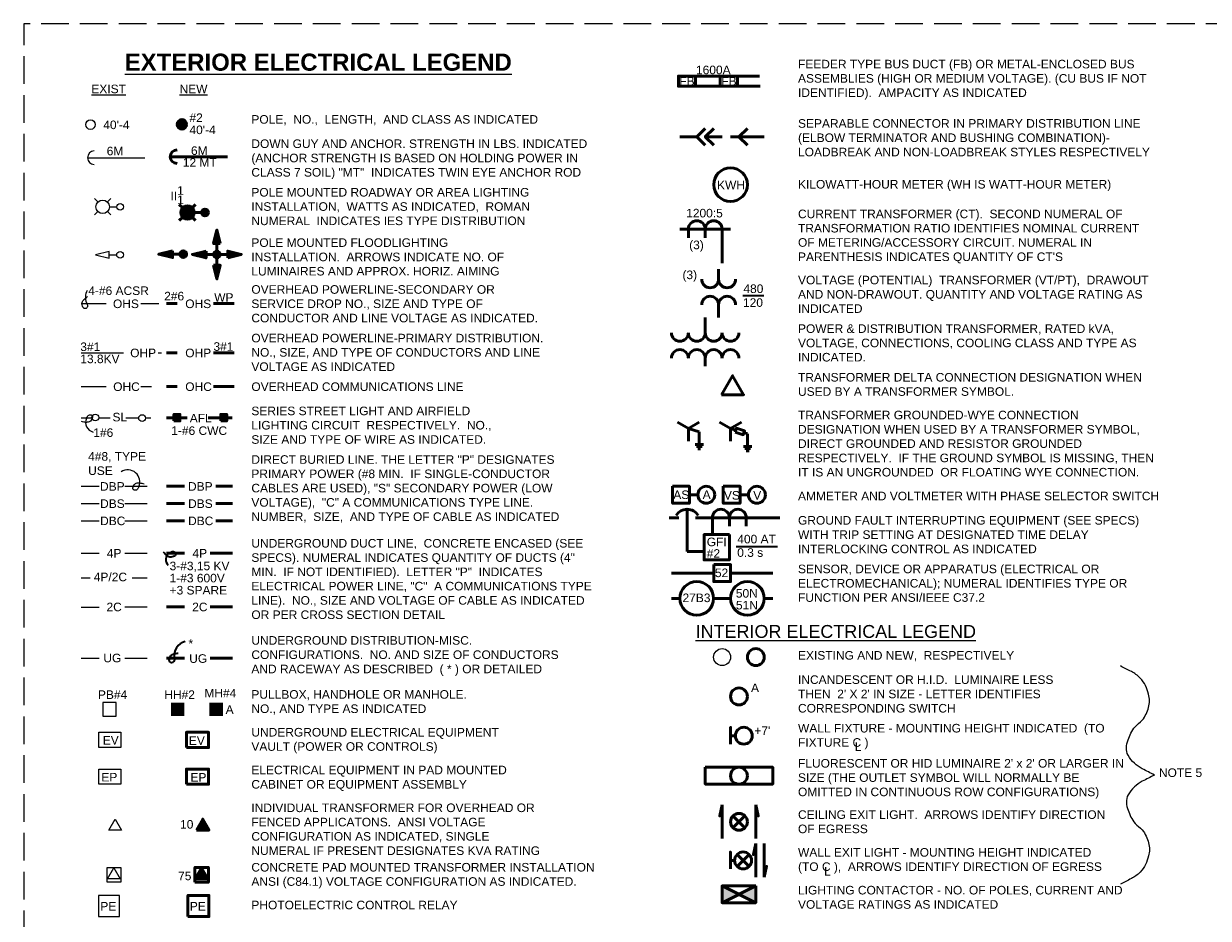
# Paper-space layout 'Layout1' of a CAD drawing. Header units: inches. Extents: x 1.3 to 32.4, y 0.7 to 21.2.
# Tile 2 of 4: x 1.3 to 16.8, y 9.5 to 21.2. Entities that reach past the tile are written whole.
import ezdxf
from ezdxf.enums import TextEntityAlignment as Align

# ---------------------------------------------------------------- set-up
doc = ezdxf.new("R2010")
doc.units = ezdxf.units.IN
doc.header["$MEASUREMENT"] = 0
doc.linetypes.add('DGN Style 3', pattern=[0.509674, 0.364053, -0.145621])
for name, color, linetype, lineweight in [('cenwoG403 - G-ANNO-TEXT', 53, 'Continuous', 25), ('E-DIAG-GRPH', 6, 'Continuous', 50), ('E-DIAG-IDEN', 2, 'Continuous', 35), ('E-DUCT-MULT', 73, 'Continuous', 50), ('E-DUCT-MULT-IDEN', 2, 'Continuous', 35), ('E-ELEC-JBOX', 13, 'Continuous', 50), ('E-LITE-CLNG', 193, 'Continuous', 50), ('E-LITE-EXIT', 193, 'Continuous', 50), ('E-LITE-EXTR', 193, 'Continuous', 50), ('E-LITE-EXTR-IDEN', 2, 'Continuous', 35), ('E-LITE-IDEN', 2, 'Continuous', 35), ('E-LITE-PANL', 4, 'Continuous', 50), ('E-LITE-WALL', 193, 'Continuous', 50), ('E-POLE-GUYS', 193, 'Continuous', 50), ('E-POLE-GUYS-IDEN', 2, 'Continuous', 35), ('E-POLE-IDEN', 2, 'Continuous', 35), ('E-POLE-UTIL', 193, 'Continuous', 50), ('E-PRIM-OVHD', 4, 'Continuous', 50), ('E-PRIM-OVHD-IDEN', 2, 'Continuous', 35), ('E-PRIM-UNDR', 4, 'Continuous', 50), ('E-PRIM-UNDR-IDEN', 2, 'Continuous', 35), ('E-SECD-OVHD', 153, 'Continuous', 50), ('E-SECD-OVHD-IDEN', 2, 'Continuous', 35), ('E-SECD-UNDR', 153, 'Continuous', 50), ('E-SPCL-SYST', 193, 'Continuous', 50), ('E-TRAN-PADM', 13, 'Continuous', 50), ('E-TRAN-PADM-IDEN', 2, 'Continuous', 35), ('E-TRAN-POLE', 13, 'Continuous', 50), ('E-TRAN-POLE-IDEN', 2, 'Continuous', 35), ('G-Anno-Text', 53, 'Continuous', 25)]:
    doc.layers.add(name, color=color, linetype=linetype, lineweight=lineweight)
doc.layers.add('G-Anno-Nplt', color=5, linetype='Continuous', lineweight=25, plot=False)
doc.styles.add('Style-Arial', font='ARIAL.TTF')
doc.styles.add('Style-WORKING', font='WORKING.shx')
doc.styles.add('Text', font='ARIAL.TTF', dxfattribs={"height": 0.125})
doc.styles.add('Title', font='ARIALBD.TTF', dxfattribs={"height": 0.25})

# ---------------------------------------------------------------- blocks, each defined once
blk = doc.blocks.new('coeSheet')
at = {"layer": 'G-Anno-Nplt', "color": 7, "linetype": 'DGN Style 3', "lineweight": 18, "flags": 128}
blk.add_lwpolyline([(-0.2, 0), (30.875, 0), (30.875, 20.5), (-0.2, 20.5)], close=True, dxfattribs=at)
at = {"layer": 'G-Anno-Text', "color": 1, "linetype": 'Continuous', "lineweight": 25, "style": 'Style-WORKING'}
for tag in ['submitted_by_name', 'designed_by_name', 'checked_by', 'issue_date', 'sheet_size', 'drawn_by', 'file_num']:
    blk.add_attdef(tag, text='', height=0.075, rotation=90, dxfattribs=at).set_placement((0, 0), align=Align.TOP_LEFT)
at = {"layer": 'G-Anno-Text', "color": 1, "linetype": 'Continuous', "lineweight": 25, "style": 'Style-WORKING', "flags": 2}
for tag in ['plot_short_design', 'plot_username', 'plot_sytime', 'plot_design', 'plot_scale']:
    blk.add_attdef(tag, text='', height=0.075, rotation=90, dxfattribs=at).set_placement((0, 0), align=Align.TOP_LEFT)
at = {"layer": 'G-Anno-Text', "color": 6, "linetype": 'Continuous', "lineweight": 35, "style": 'Style-Arial'}
for tag in ['sheet_title_2', 'sheet_title_3', 'sheet_title_1']:
    blk.add_attdef(tag, text='', height=0.12, rotation=90, dxfattribs=at).set_placement((0, 0), align=Align.TOP_CENTER)
at = {"layer": 'G-Anno-Text', "color": 1, "linetype": 'Continuous', "lineweight": 25, "style": 'Style-WORKING'}
for tag in ['01_desc', '02_desc', '03_desc', '04_desc', '05_desc', '06_desc', '07_desc', '08_desc', '09_desc', '10_desc', '11_desc', '12_desc', '13_desc', '14_desc']:
    blk.add_attdef(tag, text='', height=0.075, rotation=90, dxfattribs=at).set_placement((0, 0), align=Align.MIDDLE_LEFT)
for tag in ['01_mark', '02_mark', '03_mark', '04_mark', '05_mark', '06_mark', '07_mark', '08_mark', '09_mark', '10_mark', '11_mark', '12_mark', '13_mark', '14_mark', '01_date', '02_date', '03_date', '04_date', '05_date', '06_date', '07_date', '08_date', '09_date', '10_date', '11_date', '12_date', '13_date', '14_date', '01_appr', '02_appr', '03_appr', '04_appr', '05_appr', '06_appr', '07_appr', '08_appr', '09_appr', '10_appr', '12_appr', '13_appr', '11_appr', '14_appr']:
    blk.add_attdef(tag, text='', height=0.075, rotation=90, dxfattribs=at).set_placement((0, 0), align=Align.MIDDLE_CENTER)
at = {"layer": 'G-Anno-Text', "linetype": 'Continuous', "lineweight": 50, "style": 'Style-Arial'}
blk.add_attdef('sheet_id', text='', height=0.25, rotation=0, dxfattribs=at).set_placement((0, 0), align=Align.MIDDLE_CENTER)

psp = doc.layouts.get("Layout1")

# ---------------------------------------------------------------- linework, layer by layer
at = {"layer": 'cenwoG403 - G-ANNO-TEXT', "ltscale": 0.9}
for p, q in [((2.113, 19.491), (2.865, 19.491)), ((2.249, 18.91), (2.205, 18.954)), ((2.375, 18.91), (2.419, 18.954)), ((2.401, 18.847), (2.498, 18.847)), ((2.249, 18.785), (2.205, 18.741)), ((2.375, 18.785), (2.419, 18.741)), ((2.398, 18.217), (2.398, 18.261)), ((2.398, 18.217), (2.496, 18.217)), ((2.03, 17.577), (2.358, 17.577)), ((2.814, 17.577), (3.049, 17.577)), ((2.03, 16.932), (2.584, 16.932)), ((3.04, 16.932), (3.086, 16.932)), ((2.03, 16.489), (2.356, 16.489)), ((2.814, 16.489), (2.951, 16.489)), ((2.03, 16.076), (2.166, 16.076)), ((2.259, 16.076), (2.409, 16.076)), ((2.615, 16.076), (2.793, 16.076)), ((2.882, 16.076), (2.942, 16.076)), ((2.03, 15.179), (2.267, 15.179)), ((2.604, 15.179), (2.895, 15.179)), ((2.03, 14.953), (2.267, 14.953)), ((2.604, 14.953), (2.895, 14.953)), ((2.03, 14.727), (2.267, 14.727)), ((2.604, 14.727), (2.895, 14.727)), ((2.03, 14.303), (2.267, 14.303)), ((2.604, 14.303), (2.895, 14.303)), ((2.03, 13.979), (2.147, 13.979)), ((2.699, 13.979), (2.895, 13.979)), ((2.03, 13.59), (2.267, 13.59)), ((2.604, 13.598), (2.895, 13.598)), ((2.03, 12.923), (2.267, 12.923)), ((2.604, 12.923), (2.895, 12.923))]:
    psp.add_line(p, q, dxfattribs=at)
for centre, radius in [((2.152, 19.925), 0.062), ((2.312, 18.847), 0.0886), ((2.542, 18.847), 0.0443), ((2.54, 18.217), 0.0443), ((2.215, 16.082), 0.0443), ((2.829, 16.074), 0.0443), ((10.443, 12.937), 0.111)]:
    psp.add_circle(centre, radius, dxfattribs=at)
for centre, radius, start, end in [((2.201, 19.491), 0.0886, 90, 270), ((2.254, 17.658), 0.17, 148.3844, 204.2407), ((2.217, 16.016), 0.129, 155.1119, 256.2462), ((2.641, 15.237), 0.158, 335.4396, 122.7709)]:
    psp.add_arc(centre, radius, start, end, dxfattribs=at)
for points, knots in [([(2.098, 17.588), (2.102, 17.583), (2.104, 17.578), (2.106, 17.573), (2.109, 17.567), (2.111, 17.561), (2.112, 17.555), (2.114, 17.549), (2.114, 17.543), (2.112, 17.536), (2.111, 17.53), (2.107, 17.526), (2.103, 17.521), (2.098, 17.514), (2.089, 17.509), (2.081, 17.51), (2.073, 17.51), (2.065, 17.513), (2.059, 17.519), (2.053, 17.526), (2.05, 17.535), (2.047, 17.543), (2.043, 17.553), (2.04, 17.563), (2.039, 17.574), (2.039, 17.579), (2.039, 17.585), (2.041, 17.591), (2.044, 17.6), (2.047, 17.607), (2.052, 17.614), (2.057, 17.62), (2.061, 17.626), (2.066, 17.631), (2.072, 17.637), (2.079, 17.642), (2.085, 17.647), (2.093, 17.654), (2.102, 17.661), (2.111, 17.668)], [0, 0, 0, 0, 0.055273, 0.055273, 0.055273, 0.116882, 0.116882, 0.116882, 0.17979, 0.17979, 0.17979, 0.238607, 0.238607, 0.238607, 0.322737, 0.322737, 0.322737, 0.401027, 0.401027, 0.401027, 0.489067, 0.489067, 0.489067, 0.59348, 0.59348, 0.59348, 0.650871, 0.650871, 0.650871, 0.737481, 0.737481, 0.737481, 0.810291, 0.810291, 0.810291, 0.891948, 0.891948, 0.891948, 1, 1, 1, 1]), ([(2.101, 16.07), (2.102, 16.075), (2.104, 16.08), (2.106, 16.086), (2.109, 16.091), (2.112, 16.097), (2.116, 16.102), (2.119, 16.107), (2.124, 16.111), (2.13, 16.114), (2.136, 16.117), (2.142, 16.118), (2.148, 16.117), (2.156, 16.117), (2.164, 16.116), (2.171, 16.108), (2.178, 16.1), (2.179, 16.092), (2.178, 16.085), (2.176, 16.077), (2.173, 16.068), (2.168, 16.06), (2.163, 16.05), (2.157, 16.042), (2.15, 16.034), (2.146, 16.03), (2.141, 16.027), (2.136, 16.024), (2.127, 16.021), (2.119, 16.019), (2.11, 16.018), (2.103, 16.017), (2.096, 16.016), (2.088, 16.017), (2.08, 16.018), (2.072, 16.019), (2.064, 16.021), (2.053, 16.022), (2.043, 16.024), (2.032, 16.027)], [0, 0, 0, 0, 0.055417, 0.055417, 0.055417, 0.116827, 0.116827, 0.116827, 0.179795, 0.179795, 0.179795, 0.238801, 0.238801, 0.238801, 0.322779, 0.322779, 0.322779, 0.400953, 0.400953, 0.400953, 0.489357, 0.489357, 0.489357, 0.593985, 0.593985, 0.593985, 0.651327, 0.651327, 0.651327, 0.737726, 0.737726, 0.737726, 0.810319, 0.810319, 0.810319, 0.891899, 0.891899, 0.891899, 1, 1, 1, 1]), ([(2.785, 15.171), (2.784, 15.166), (2.781, 15.161), (2.779, 15.156), (2.776, 15.15), (2.773, 15.145), (2.769, 15.14), (2.765, 15.135), (2.76, 15.132), (2.754, 15.129), (2.748, 15.126), (2.742, 15.125), (2.736, 15.126), (2.728, 15.127), (2.72, 15.129), (2.713, 15.137), (2.707, 15.144), (2.706, 15.152), (2.708, 15.16), (2.71, 15.168), (2.713, 15.176), (2.718, 15.184), (2.724, 15.193), (2.73, 15.201), (2.737, 15.209), (2.742, 15.213), (2.746, 15.216), (2.752, 15.218), (2.76, 15.222), (2.769, 15.223), (2.778, 15.224), (2.785, 15.225), (2.792, 15.225), (2.8, 15.224), (2.808, 15.222), (2.816, 15.221), (2.824, 15.219), (2.834, 15.217), (2.845, 15.215), (2.856, 15.212)], [0, 0, 0, 0, 0.055531, 0.055531, 0.055531, 0.116829, 0.116829, 0.116829, 0.17979, 0.17979, 0.17979, 0.238715, 0.238715, 0.238715, 0.322663, 0.322663, 0.322663, 0.400786, 0.400786, 0.400786, 0.489082, 0.489082, 0.489082, 0.593601, 0.593601, 0.593601, 0.651133, 0.651133, 0.651133, 0.737742, 0.737742, 0.737742, 0.810303, 0.810303, 0.810303, 0.891727, 0.891727, 0.891727, 1, 1, 1, 1])]:
    psp.add_open_spline(points, degree=3, knots=knots, dxfattribs=at)
for points in [[(2.398, 18.261), (2.219, 18.217), (2.398, 18.172)], [(2.313, 12.34), (2.313, 12.163), (2.49, 12.163), (2.49, 12.34)], [(2.26, 11.749), (2.26, 11.951), (2.552, 11.951), (2.552, 11.749)], [(2.26, 11.267), (2.26, 11.468), (2.552, 11.468), (2.552, 11.267)], [(2.391, 10.667), (2.474, 10.811), (2.558, 10.667)], [(2.372, 9.981), (2.372, 10.176), (2.551, 10.176), (2.551, 9.981)], [(2.376, 10.025), (2.459, 10.169), (2.542, 10.025)], [(2.255, 9.531), (2.531, 9.531), (2.531, 9.808), (2.255, 9.808)]]:
    psp.add_3dface(points, dxfattribs=at)
at = {"layer": 'E-DIAG-GRPH', "ltscale": 0.9}
for p, q in [((9.871, 20.562), (10.934, 20.562)), ((9.871, 20.429), (10.945, 20.429)), ((9.89, 19.766), (10.111, 19.766)), ((10.222, 19.766), (10.443, 19.766)), ((10.554, 19.766), (10.997, 19.766)), ((9.89, 18.552), (10.554, 18.552)), ((10.001, 18.552), (10.001, 18.441)), ((10.222, 18.552), (10.222, 18.441)), ((10.443, 18.552), (10.443, 18.441)), ((10.443, 18.441), (10.443, 18.109)), ((10.398, 17.895), (10.398, 18.03)), ((10.398, 17.562), (10.398, 17.396)), ((10.222, 17.193), (10.222, 17.392)), ((10.222, 16.861), (10.222, 16.755)), ((9.857, 16.018), (10.001, 15.935)), ((10.001, 15.935), (10.144, 16.018)), ((10.001, 15.935), (10.001, 15.769)), ((10.001, 15.935), (10.143, 15.893)), ((10.143, 15.893), (10.143, 15.782)), ((10.411, 16.018), (10.554, 15.935)), ((10.554, 15.935), (10.698, 16.018)), ((10.554, 15.935), (10.554, 15.769)), ((10.554, 15.935), (10.623, 15.914)), ((10.731, 15.883), (10.779, 15.869)), ((10.199, 15.727), (10.088, 15.727)), ((10.143, 15.782), (10.143, 15.727)), ((10.18, 15.7), (10.107, 15.7)), ((10.162, 15.672), (10.125, 15.672)), ((10.834, 15.7), (10.724, 15.7)), ((10.816, 15.673), (10.742, 15.673)), ((10.797, 15.645), (10.761, 15.645)), ((10.015, 15.067), (10.126, 15.067)), ((10.679, 15.067), (10.79, 15.067)), ((9.985, 14.877), (9.985, 14.323)), ((9.875, 14.766), (9.75, 14.766)), ((10.428, 14.766), (10.096, 14.766)), ((10.318, 14.766), (10.318, 14.655)), ((10.318, 14.655), (10.318, 14.544)), ((10.428, 14.766), (11.203, 14.766)), ((10.539, 14.766), (10.539, 14.655)), ((10.761, 14.766), (10.761, 14.655)), ((9.985, 14.323), (10.207, 14.323)), ((9.779, 14.039), (10.333, 14.039)), ((10.554, 14.039), (11.108, 14.039)), ((9.779, 13.707), (9.89, 13.707)), ((10.333, 13.707), (10.554, 13.707)), ((10.997, 13.707), (11.108, 13.707))]:
    psp.add_line(p, q, dxfattribs=at)
at = {"layer": 'E-DIAG-GRPH', "ltscale": 0.9, "flags": 128}
for points in [[(10.222, 19.876), (10.111, 19.766), (10.222, 19.655)], [(10.333, 19.876), (10.222, 19.766), (10.333, 19.655)], [(10.776, 19.876), (10.665, 19.766), (10.776, 19.655)], [(10.437, 16.38), (10.725, 16.38), (10.581, 16.629), (10.437, 16.38)], [(10.779, 15.869), (10.779, 15.755), (10.779, 15.7)]]:
    psp.add_lwpolyline(points, dxfattribs=at)
at = {"layer": 'E-DIAG-GRPH', "ltscale": 0.9}
for centre, radius in [((10.554, 19.137), 0.221), ((10.236, 15.067), 0.111), ((10.901, 15.067), 0.111), ((10.111, 13.707), 0.221), ((10.776, 13.707), 0.221)]:
    psp.add_circle(centre, radius, dxfattribs=at)
for centre, radius, start, end in [((10.111, 18.552), 0.111, 360, 180), ((10.333, 18.552), 0.111, 360, 180), ((10.287, 17.895), 0.111, 180, 360), ((10.509, 17.895), 0.111, 180, 360), ((10.287, 17.562), 0.111, 360, 180), ((10.509, 17.562), 0.111, 360, 180), ((9.89, 17.193), 0.111, 180, 360), ((10.111, 17.193), 0.111, 180, 360), ((10.333, 17.193), 0.111, 180, 360), ((10.554, 17.193), 0.111, 180, 360), ((9.89, 16.861), 0.111, 360, 180), ((10.111, 16.861), 0.111, 360, 180), ((10.333, 16.861), 0.111, 360, 180), ((10.554, 16.861), 0.111, 360, 180), ((9.985, 14.714), 0.163, 29.049, 150.951), ((10.428, 14.766), 0.111, 360, 180), ((10.65, 14.766), 0.111, 360, 180)]:
    psp.add_arc(centre, radius, start, end, dxfattribs=at)
for points in [[(10.096, 20.562), (9.871, 20.562), (9.871, 20.429), (10.096, 20.429)], [(10.645, 20.562), (10.42, 20.562), (10.42, 20.429), (10.645, 20.429)], [(10.616, 15.89), (10.722, 15.856), (10.739, 15.906), (10.632, 15.941)], [(9.793, 15.178), (10.015, 15.178), (10.015, 14.956), (9.793, 14.956)], [(10.458, 15.178), (10.679, 15.178), (10.679, 14.956), (10.458, 14.956)], [(10.539, 14.544), (10.207, 14.544), (10.207, 14.212), (10.539, 14.212)], [(10.333, 14.15), (10.555, 14.15), (10.555, 13.928), (10.333, 13.928)]]:
    psp.add_3dface(points, dxfattribs=at)
at = {"layer": 'E-DIAG-IDEN', "ltscale": 0.9}
for p, q in [((10.716, 17.684), (10.993, 17.684)), ((10.63, 14.389), (11.17, 14.389))]:
    psp.add_line(p, q, dxfattribs=at)
at = {"layer": 'E-DUCT-MULT', "ltscale": 0.9}
for p, q in [((3.151, 14.303), (3.388, 14.303)), ((3.725, 14.303), (4.016, 14.303)), ((3.151, 13.598), (3.388, 13.598)), ((3.725, 13.598), (4.016, 13.598))]:
    psp.add_line(p, q, dxfattribs=at)
at = {"layer": 'E-DUCT-MULT-IDEN', "ltscale": 0.9}
psp.add_arc((3.238, 14.217), 0.0989, 117.3093, 229.4812, dxfattribs=at)
psp.add_open_spline([(3.192, 14.305), (3.197, 14.309), (3.201, 14.311), (3.206, 14.314), (3.212, 14.317), (3.218, 14.319), (3.224, 14.321), (3.23, 14.323), (3.236, 14.323), (3.243, 14.322), (3.249, 14.321), (3.253, 14.319), (3.259, 14.314), (3.266, 14.307), (3.27, 14.299), (3.271, 14.292), (3.272, 14.285), (3.269, 14.276), (3.263, 14.27), (3.255, 14.262), (3.248, 14.26), (3.24, 14.256), (3.23, 14.252), (3.22, 14.249), (3.209, 14.247), (3.204, 14.246), (3.198, 14.246), (3.192, 14.248), (3.184, 14.25), (3.176, 14.253), (3.168, 14.258), (3.162, 14.262), (3.156, 14.266), (3.15, 14.271), (3.144, 14.277), (3.139, 14.283), (3.133, 14.289), (3.126, 14.297), (3.118, 14.304), (3.112, 14.313)], degree=3, knots=[0, 0, 0, 0, 0.055314, 0.055314, 0.055314, 0.116626, 0.116626, 0.116626, 0.179708, 0.179708, 0.179708, 0.238544, 0.238544, 0.238544, 0.322769, 0.322769, 0.322769, 0.400889, 0.400889, 0.400889, 0.488999, 0.488999, 0.488999, 0.593562, 0.593562, 0.593562, 0.651152, 0.651152, 0.651152, 0.737667, 0.737667, 0.737667, 0.810088, 0.810088, 0.810088, 0.891478, 0.891478, 0.891478, 1, 1, 1, 1], dxfattribs=at)
at = {"layer": 'E-ELEC-JBOX', "ltscale": 0.9}
psp.add_solid([(3.207, 12.163), (3.384, 12.163), (3.207, 12.34), (3.384, 12.34)], dxfattribs=at)
at = {"layer": 'E-ELEC-JBOX', "ltscale": 0.9, "extrusion": (0, 0, -1)}
psp.add_solid([(-3.713, 12.163), (-3.89, 12.163), (-3.713, 12.34), (-3.89, 12.34)], dxfattribs=at)
at = {"layer": 'E-LITE-CLNG', "ltscale": 0.9}
for centre in [(10.886, 12.937), (10.665, 12.421), (10.665, 11.379)]:
    psp.add_circle(centre, 0.111, dxfattribs=at)
psp.add_3dface([(10.222, 11.49), (10.222, 11.269), (11.108, 11.269), (11.108, 11.49)], dxfattribs=at)
psp.add_3dface([(10.222, 11.49), (10.222, 11.269), (11.108, 11.269), (11.108, 11.49)], dxfattribs=at)
at = {"layer": 'E-LITE-EXIT', "ltscale": 0.9}
for p, q in [((10.444, 10.996), (10.443, 10.555)), ((10.886, 10.996), (10.886, 10.555)), ((10.444, 10.834), (10.444, 10.844)), ((10.586, 10.854), (10.743, 10.697)), ((10.743, 10.854), (10.586, 10.697)), ((10.586, 10.854), (10.743, 10.697)), ((10.743, 10.854), (10.586, 10.697)), ((10.886, 10.834), (10.886, 10.844)), ((10.886, 10.489), (10.886, 10.047)), ((10.996, 10.047), (10.997, 10.489)), ((10.641, 10.346), (10.798, 10.19)), ((10.798, 10.346), (10.641, 10.19)), ((10.886, 10.326), (10.886, 10.336)), ((10.996, 10.21), (10.996, 10.2))]:
    psp.add_line(p, q, dxfattribs=at)
at = {"layer": 'E-LITE-EXIT', "ltscale": 0.9, "flags": 128}
for points in [[(10.444, 10.996), (10.443, 10.869), (10.436, 10.868), (10.428, 10.865), (10.42, 10.861), (10.412, 10.853)], [(10.886, 10.996), (10.886, 10.869), (10.893, 10.868), (10.902, 10.865), (10.91, 10.861), (10.918, 10.853)], [(10.886, 10.489), (10.886, 10.361), (10.879, 10.361), (10.87, 10.358), (10.862, 10.354), (10.854, 10.345)], [(10.996, 10.047), (10.996, 10.175), (11.003, 10.175), (11.012, 10.178), (11.02, 10.182), (11.028, 10.191)]]:
    psp.add_lwpolyline(points, close=True, dxfattribs=at)
psp.add_lwpolyline([(10.609, 10.268), (10.553, 10.268), (10.553, 10.379), (10.553, 10.157)], dxfattribs=at)
at = {"layer": 'E-LITE-EXIT', "ltscale": 0.9}
for centre in [(10.665, 10.775), (10.665, 10.775), (10.719, 10.268)]:
    psp.add_circle(centre, 0.111, dxfattribs=at)
at = {"layer": 'E-LITE-EXTR', "ltscale": 0.9}
for p, q in [((3.362, 18.835), (3.318, 18.879)), ((3.487, 18.835), (3.531, 18.879)), ((3.362, 18.709), (3.318, 18.665)), ((3.487, 18.709), (3.531, 18.665)), ((3.513, 18.772), (3.611, 18.772)), ((3.811, 18.363), (3.856, 18.363)), ((3.811, 18.363), (3.811, 18.266)), ((3.229, 18.225), (3.229, 18.269)), ((3.229, 18.225), (3.326, 18.225)), ((3.67, 18.221), (3.67, 18.266)), ((3.67, 18.221), (3.767, 18.221)), ((3.953, 18.221), (3.856, 18.221)), ((3.953, 18.221), (3.953, 18.177)), ((3.811, 18.08), (3.767, 18.08)), ((3.811, 18.08), (3.811, 18.177)), ((3.151, 16.076), (3.423, 16.076)), ((3.697, 16.076), (4.012, 16.076))]:
    psp.add_line(p, q, dxfattribs=at)
for centre, radius in [((3.425, 18.772), 0.0886), ((3.425, 18.771), 0.0797), ((3.425, 18.772), 0.062), ((3.423, 18.773), 0.0496), ((3.422, 18.772), 0.0397), ((3.42, 18.772), 0.0317), ((3.419, 18.772), 0.0254), ((3.418, 18.772), 0.0203), ((3.655, 18.772), 0.0443), ((3.655, 18.772), 0.0354), ((3.656, 18.772), 0.0283), ((3.656, 18.771), 0.0227), ((3.656, 18.771), 0.0181), ((3.37, 18.225), 0.0443), ((3.369, 18.225), 0.031), ((3.369, 18.225), 0.0217), ((3.369, 18.225), 0.0152), ((3.811, 18.221), 0.0443), ((3.81, 18.221), 0.031), ((3.81, 18.221), 0.0217), ((3.81, 18.221), 0.0152)]:
    psp.add_circle(centre, radius, dxfattribs=at)
at = {"layer": 'E-LITE-EXTR', "ltscale": 0.9, "extrusion": (0, 0, -1)}
for points in [[(-3.248, 16.037), (-3.325, 16.037), (-3.248, 16.122), (-3.325, 16.122)], [(-3.863, 16.037), (-3.94, 16.037), (-3.863, 16.122), (-3.94, 16.122)]]:
    psp.add_solid(points, dxfattribs=at)
at = {"layer": 'E-LITE-EXTR', "ltscale": 0.9}
for points in [[(3.856, 18.363), (3.811, 18.543), (3.767, 18.363)], [(3.843, 18.381), (3.812, 18.507), (3.781, 18.381)], [(3.835, 18.393), (3.813, 18.481), (3.791, 18.393)], [(3.828, 18.402), (3.813, 18.464), (3.798, 18.402)], [(3.229, 18.269), (3.049, 18.225), (3.229, 18.18)], [(3.211, 18.257), (3.085, 18.225), (3.211, 18.194)], [(3.198, 18.248), (3.11, 18.226), (3.198, 18.204)], [(3.19, 18.242), (3.128, 18.226), (3.19, 18.211)], [(3.67, 18.266), (3.49, 18.221), (3.67, 18.177)], [(3.652, 18.253), (3.526, 18.222), (3.652, 18.191)], [(3.639, 18.245), (3.551, 18.223), (3.639, 18.201)], [(3.631, 18.238), (3.569, 18.223), (3.631, 18.208)], [(3.953, 18.177), (4.132, 18.221), (3.953, 18.266)], [(3.971, 18.189), (4.097, 18.221), (3.971, 18.252)], [(3.983, 18.198), (4.071, 18.22), (3.983, 18.242)], [(3.992, 18.204), (4.054, 18.22), (3.992, 18.235)], [(3.767, 18.08), (3.811, 17.9), (3.856, 18.08)], [(3.779, 18.062), (3.81, 17.936), (3.842, 18.062)], [(3.788, 18.049), (3.81, 17.961), (3.832, 18.049)], [(3.794, 18.041), (3.81, 17.979), (3.825, 18.041)], [(3.248, 16.037), (3.248, 16.122), (3.325, 16.122), (3.325, 16.037)], [(3.863, 16.037), (3.863, 16.122), (3.94, 16.122), (3.94, 16.037)]]:
    psp.add_3dface(points, dxfattribs=at)
at = {"layer": 'E-LITE-PANL', "ltscale": 0.9}
for p, q in [((10.886, 9.934), (10.443, 9.712)), ((10.886, 9.712), (10.443, 9.934))]:
    psp.add_line(p, q, dxfattribs=at)
for points in [[(10.443, 9.712), (10.443, 9.934), (10.665, 9.823)], [(10.886, 9.712), (10.665, 9.823), (10.886, 9.934)]]:
    psp.add_solid(points, dxfattribs=at)
psp.add_3dface([(10.886, 9.934), (10.443, 9.934), (10.443, 9.712), (10.886, 9.712)], dxfattribs=at)
at = {"layer": 'E-LITE-WALL', "ltscale": 0.9, "flags": 128}
psp.add_lwpolyline([(10.619, 11.905), (10.554, 11.905), (10.554, 12.016), (10.554, 11.794)], dxfattribs=at)
at = {"layer": 'E-LITE-WALL', "ltscale": 0.9}
psp.add_circle((10.729, 11.905), 0.111, dxfattribs=at)
at = {"layer": 'E-POLE-GUYS', "ltscale": 0.9}
psp.add_line((3.199, 19.504), (3.952, 19.504), dxfattribs=at)
psp.add_arc((3.288, 19.504), 0.0886, 90, 270, dxfattribs=at)
at = {"layer": 'E-POLE-UTIL', "ltscale": 0.9}
for centre, radius in [((3.352, 19.929), 0.062), ((3.355, 19.934), 0.0496), ((3.354, 19.93), 0.0397), ((3.348, 19.925), 0.0317), ((3.355, 19.925), 0.0254), ((3.359, 19.925), 0.0203)]:
    psp.add_circle(centre, radius, dxfattribs=at)
at = {"layer": 'E-PRIM-OVHD', "ltscale": 0.9}
for p, q in [((3.151, 16.932), (3.289, 16.932)), ((3.766, 16.932), (4.037, 16.932))]:
    psp.add_line(p, q, dxfattribs=at)
at = {"layer": 'E-PRIM-UNDR', "ltscale": 0.9}
for p, q in [((3.151, 15.179), (3.388, 15.179)), ((3.797, 15.179), (4.016, 15.179)), ((3.151, 12.923), (3.388, 12.923)), ((3.725, 12.923), (4.016, 12.923))]:
    psp.add_line(p, q, dxfattribs=at)
at = {"layer": 'E-PRIM-UNDR-IDEN', "ltscale": 0.9}
psp.add_arc((3.438, 12.96), 0.186, 103.7818, 191.0412, dxfattribs=at)
psp.add_open_spline([(3.255, 12.925), (3.255, 12.919), (3.255, 12.914), (3.255, 12.908), (3.254, 12.902), (3.253, 12.896), (3.251, 12.89), (3.25, 12.884), (3.247, 12.878), (3.242, 12.873), (3.237, 12.869), (3.232, 12.866), (3.227, 12.864), (3.219, 12.861), (3.209, 12.86), (3.201, 12.865), (3.194, 12.87), (3.189, 12.877), (3.187, 12.884), (3.186, 12.893), (3.186, 12.902), (3.188, 12.911), (3.19, 12.921), (3.192, 12.932), (3.196, 12.942), (3.199, 12.947), (3.202, 12.952), (3.206, 12.956), (3.213, 12.962), (3.22, 12.967), (3.228, 12.971), (3.235, 12.974), (3.241, 12.977), (3.248, 12.979), (3.256, 12.98), (3.264, 12.982), (3.272, 12.983), (3.283, 12.986), (3.294, 12.988), (3.305, 12.989)], degree=3, knots=[0, 0, 0, 0, 0.055352, 0.055352, 0.055352, 0.116893, 0.116893, 0.116893, 0.179957, 0.179957, 0.179957, 0.238799, 0.238799, 0.238799, 0.322823, 0.322823, 0.322823, 0.401061, 0.401061, 0.401061, 0.489056, 0.489056, 0.489056, 0.59364, 0.59364, 0.59364, 0.650998, 0.650998, 0.650998, 0.737636, 0.737636, 0.737636, 0.810064, 0.810064, 0.810064, 0.891947, 0.891947, 0.891947, 1, 1, 1, 1], dxfattribs=at)
at = {"layer": 'E-SECD-OVHD', "ltscale": 0.9}
for p, q in [((3.151, 17.577), (3.289, 17.577)), ((3.766, 17.577), (4.037, 17.577))]:
    psp.add_line(p, q, dxfattribs=at)
at = {"layer": 'E-SECD-UNDR', "ltscale": 0.9}
for p, q in [((3.151, 14.953), (3.388, 14.953)), ((3.797, 14.953), (4.016, 14.953))]:
    psp.add_line(p, q, dxfattribs=at)
at = {"layer": 'E-SPCL-SYST', "ltscale": 0.9}
for p, q in [((3.151, 16.489), (3.289, 16.489)), ((3.766, 16.489), (4.037, 16.489)), ((3.151, 14.727), (3.388, 14.727)), ((3.797, 14.727), (4.016, 14.727))]:
    psp.add_line(p, q, dxfattribs=at)
for points in [[(3.411, 11.749), (3.411, 11.951), (3.703, 11.951), (3.703, 11.749)], [(3.411, 11.267), (3.411, 11.468), (3.703, 11.468), (3.703, 11.267)], [(3.43, 9.531), (3.707, 9.531), (3.707, 9.808), (3.43, 9.808)]]:
    psp.add_3dface(points, dxfattribs=at)
at = {"layer": 'E-TRAN-PADM', "ltscale": 0.9}
psp.add_solid([(3.527, 10.025), (3.61, 10.169), (3.693, 10.025)], dxfattribs=at)
for points in [[(3.522, 9.981), (3.522, 10.176), (3.701, 10.176), (3.701, 9.981)], [(3.527, 10.025), (3.61, 10.169), (3.693, 10.025)]]:
    psp.add_3dface(points, dxfattribs=at)
at = {"layer": 'E-TRAN-POLE', "ltscale": 0.9}
psp.add_solid([(3.542, 10.667), (3.625, 10.811), (3.708, 10.667)], dxfattribs=at)
psp.add_3dface([(3.542, 10.667), (3.625, 10.811), (3.708, 10.667)], dxfattribs=at)
at = {"layer": 'G-Anno-Text', "ltscale": 0.9}
for points in [[(16.119, 11.388), (16.066, 11.416), (16.013, 11.443), (15.96, 11.47), (15.884, 11.51), (15.819, 11.571), (15.773, 11.648), (15.737, 11.708), (15.75, 11.787), (15.773, 11.85), (15.795, 11.91), (15.823, 11.97), (15.864, 12.022), (15.891, 12.057), (15.933, 12.073), (15.96, 12.109), (15.999, 12.16), (16.025, 12.217), (16.042, 12.277), (16.057, 12.333), (16.057, 12.394), (16.042, 12.45), (16.021, 12.527), (15.99, 12.601), (15.931, 12.661), (15.896, 12.698), (15.859, 12.726), (15.816, 12.748), (15.768, 12.772), (15.72, 12.796), (15.672, 12.82)], [(16.119, 11.388), (16.066, 11.361), (16.013, 11.334), (15.96, 11.307), (15.884, 11.267), (15.819, 11.206), (15.773, 11.129), (15.737, 11.069), (15.75, 10.99), (15.773, 10.927), (15.795, 10.867), (15.823, 10.807), (15.864, 10.754), (15.891, 10.719), (15.933, 10.704), (15.96, 10.668), (15.999, 10.617), (16.025, 10.56), (16.042, 10.5), (16.057, 10.444), (16.057, 10.383), (16.042, 10.327), (16.021, 10.25), (15.99, 10.176), (15.931, 10.116), (15.896, 10.079), (15.859, 10.051), (15.816, 10.029), (15.768, 10.005), (15.72, 9.981), (15.672, 9.957)]]:
    psp.add_open_spline(points, degree=3, knots=[0, 0, 0, 0, 0.095528, 0.095528, 0.095528, 0.233869, 0.233869, 0.233869, 0.341951, 0.341951, 0.341951, 0.446704, 0.446704, 0.446704, 0.515947, 0.515947, 0.515947, 0.616078, 0.616078, 0.616078, 0.708719, 0.708719, 0.708719, 0.836485, 0.836485, 0.836485, 0.913686, 0.913686, 0.913686, 1, 1, 1, 1], dxfattribs=at)

# ---------------------------------------------------------------- block references
at = {"layer": 'G-Anno-Nplt', "color": 7, "linetype": 'DGN Style 3', "lineweight": 18}
psp.add_blockref('coeSheet', (1.475, 0.75), dxfattribs=at)

# ---------------------------------------------------------------- texts
at = {"layer": 'cenwoG403 - G-ANNO-TEXT', "style": 'Text'}
for s, p in [("40'-4", (2.32, 19.979)), ('6M', (2.365, 19.635)), ('4-#6 ACSR', (2.123, 17.802)), ('OHS', (2.447, 17.63)), ('3#1', (2.018, 17.066)), ('OHP', (2.673, 16.985)), ('13.8KV', (2.018, 16.907)), ('OHC', (2.45, 16.542)), ('SL', (2.441, 16.143)), ('1#6', (2.189, 15.939)), ('DBP', (2.277, 15.233)), ('DBS', (2.278, 15.007)), ('DBC', (2.278, 14.781)), ('4P', (2.366, 14.356)), ('4P/2C', (2.195, 14.045)), ('2C', (2.362, 13.651)), ('UG', (2.321, 12.981)), ('PB#4', (2.25, 12.5)), ('EV', (2.313, 11.902)), ('EP', (2.295, 11.417)), ('PE', (2.281, 9.723))]:
    psp.add_text(s, height=0.1125, dxfattribs=at).set_placement(p, align=Align.TOP_LEFT)
at = {"layer": 'cenwoG403 - G-ANNO-TEXT', "attachment_point": 1}
for s, insert, char_height, width, style in [('\\fArial|b1|i0|c0|p39;\\LEXTERIOR ELECTRICAL LEGEND', (2.601, 20.858), 0.225, 5.90095, 'Title'), ('FEEDER TYPE BUS DUCT (FB) OR METAL-ENCLOSED BUS ASSEMBLIES (HIGH OR MEDIUM VOLTAGE). (CU BUS IF NOT IDENTIFIED).  AMPACITY AS INDICATED', (11.44, 20.776), 0.1125, 4.64707, 'Text'), ('POLE,  NO.,  LENGTH,  AND CLASS AS INDICATED', (4.264, 20.05), 0.1125, 4.60629, 'Text'), ('SEPARABLE CONNECTOR IN PRIMARY DISTRIBUTION LINE (ELBOW TERMINATOR AND BUSHING COMBINATION)- LOADBREAK AND NON-LOADBREAK STYLES RESPECTIVELY', (11.44, 19.997), 0.1125, 4.64707, 'Text'), ('DOWN GUY AND ANCHOR. STRENGTH IN LBS. INDICATED (ANCHOR STRENGTH IS BASED ON HOLDING POWER IN CLASS 7 SOIL) "MT"  INDICATES TWIN EYE ANCHOR ROD', (4.264, 19.731), 0.1125, 4.64707, 'Text'), ('KILOWATT-HOUR METER (WH IS WATT-HOUR METER)', (11.44, 19.199), 0.1125, 4.64707, 'Text'), ('POLE MOUNTED ROADWAY OR AREA LIGHTING INSTALLATION,  WATTS AS INDICATED,  ROMAN NUMERAL  INDICATES IES TYPE DISTRIBUTION', (4.264, 19.094), 0.1125, 4.13433, 'Text'), ("CURRENT TRANSFORMER (CT).  SECOND NUMERAL OF  TRANSFORMATION RATIO IDENTIFIES NOMINAL CURRENT  OF METERING/ACCESSORY CIRCUIT. NUMERAL IN  PARENTHESIS INDICATES QUANTITY OF CT'S", (11.44, 18.81), 0.1125, 4.64707, 'Text'), ('POLE MOUNTED FLOODLIGHTING INSTALLATION.  ARROWS INDICATE NO. OF LUMINAIRES AND APPROX. HORIZ. AIMING', (4.264, 18.433), 0.1125, 3.7768, 'Text'), ('VOLTAGE (POTENTIAL)  TRANSFORMER (VT/PT),  DRAWOUT AND NON-DRAWOUT. QUANTITY AND VOLTAGE RATING AS  INDICATED', (11.44, 17.942), 0.1125, 4.64707, 'Text'), ('OVERHEAD POWERLINE-SECONDARY OR SERVICE DROP NO., SIZE AND TYPE OF CONDUCTOR AND LINE VOLTAGE AS INDICATED.', (4.264, 17.818), 0.1125, 3.7768, 'Text'), ('POWER & DISTRIBUTION TRANSFORMER, RATED kVA, VOLTAGE, CONNECTIONS, COOLING CLASS AND TYPE AS INDICATED.', (11.44, 17.304), 0.1125, 4.64707, 'Text'), ('OVERHEAD POWERLINE-PRIMARY DISTRIBUTION. NO., SIZE, AND TYPE OF CONDUCTORS AND LINE VOLTAGE AS INDICATED', (4.264, 17.18), 0.1125, 3.92246, 'Text'), ('TRANSFORMER DELTA CONNECTION DESIGNATION WHEN USED BY A TRANSFORMER SYMBOL.', (11.44, 16.666), 0.1125, 4.64707, 'Text'), ('SERIES STREET LIGHT AND AIRFIELD LIGHTING CIRCUIT  RESPECTIVELY.  NO.,  SIZE AND TYPE OF WIRE AS INDICATED.', (4.264, 16.224), 0.1125, 3.45899, 'Text'), ('TRANSFORMER GROUNDED-WYE CONNECTION DESIGNATION WHEN USED BY A TRANSFORMER SYMBOL, DIRECT GROUNDED AND RESISTOR GROUNDED RESPECTIVELY.  IF THE GROUND SYMBOL IS MISSING, THEN IT IS AN UNGROUNDED  OR FLOATING WYE CONNECTION.', (11.44, 16.17), 0.1125, 4.72531, 'Text'), ('4#8, TYPE\\PUSE', (2.121, 15.627), 0.1125, 0.92254, 'Text'), ('DIRECT BURIED LINE. THE LETTER "P" DESIGNATES  PRIMARY POWER (#8 MIN.  IF SINGLE-CONDUCTOR CABLES ARE USED), "S" SECONDARY POWER (LOW VOLTAGE),  "C" A COMMUNICATIONS TYPE LINE.  NUMBER,  SIZE,  AND TYPE OF CABLE AS INDICATED', (4.264, 15.586), 0.1125, 4.12109, 'Text'), ('AMMETER AND VOLTMETER WITH PHASE SELECTOR SWITCH', (11.44, 15.107), 0.1125, 4.72531, 'Text'), ('GROUND FAULT INTERRUPTING EQUIPMENT (SEE SPECS)  WITH TRIP SETTING AT DESIGNATED TIME DELAY INTERLOCKING CONTROL AS INDICATED', (11.44, 14.788), 0.1125, 4.64707, 'Text'), ('UNDERGROUND DUCT LINE,  CONCRETE ENCASED (SEE SPECS). NUMERAL INDICATES QUANTITY OF DUCTS (4"  MIN.  IF NOT IDENTIFIED).  LETTER "P"  INDICATES ELECTRICAL POWER LINE, "C"  A COMMUNICATIONS TYPE LINE).  NO., SIZE AND VOLTAGE OF CABLE AS INDICATED OR PER CROSS SECTION DETAIL ', (4.264, 14.487), 0.1125, 4.47591, 'Text'), ('SENSOR, DEVICE OR APPARATUS (ELECTRICAL OR ELECTROMECHANICAL); NUMERAL IDENTIFIES TYPE OR FUNCTION PER ANSI/IEEE C37.2', (11.44, 14.15), 0.1125, 4.64707, 'Text'), ('UNDERGROUND DISTRIBUTION-MISC.  CONFIGURATIONS.  NO. AND SIZE OF CONDUCTORS AND RACEWAY AS DESCRIBED  ( * ) OR DETAILED', (4.264, 13.212), 0.1125, 4.17406, 'Text'), ("INCANDESCENT OR H.I.D.  LUMINAIRE LESS THEN  2' X 2' IN SIZE - LETTER IDENTIFIES CORRESPONDING SWITCH", (11.44, 12.697), 0.1125, 3.76611, 'Text'), ('PULLBOX, HANDHOLE OR MANHOLE. NO., AND TYPE AS INDICATED', (4.264, 12.503), 0.1125, 3.02201, 'Text'), ('UNDERGROUND ELECTRICAL EQUIPMENT VAULT (POWER OR CONTROLS)', (4.264, 12.007), 0.1125, 3.47224, 'Text'), ('WALL FIXTURE - MOUNTING HEIGHT INDICATED  (TO FIXTURE C )', (11.44, 12.06), 0.1125, 4.07479, 'Text'), ('ELECTRICAL EQUIPMENT IN PAD MOUNTED CABINET OR EQUIPMENT ASSEMBLY', (4.264, 11.511), 0.1125, 3.37954, 'Text'), ("FLUORESCENT OR HID LUMINAIRE 2' x 2' OR LARGER IN SIZE (THE OUTLET SYMBOL WILL NORMALLY BE  OMITTED IN CONTINUOUS ROW CONFIGURATIONS)", (11.44, 11.599), 0.1125, 4.41124, 'Text'), ('NOTE 5', (16.178, 11.476), 0.1125, 0.64358, 'Text'), ('INDIVIDUAL TRANSFORMER FOR OVERHEAD OR FENCED APPLICATONS.  ANSI VOLTAGE CONFIGURATION AS INDICATED, SINGLE NUMERAL IF PRESENT DESIGNATES KVA RATING', (4.264, 11.015), 0.1125, 3.86949, 'Text'), ('CEILING EXIT LIGHT.  ARROWS IDENTIFY DIRECTION OF EGRESS', (11.44, 10.926), 0.1125, 4.07479, 'Text'), ('WALL EXIT LIGHT - MOUNTING HEIGHT INDICATED  (TO C ),  ARROWS IDENTIFY DIRECTION OF EGRESS', (11.44, 10.43), 0.1125, 4.11863, 'Text'), ('CONCRETE PAD MOUNTED TRANSFORMER INSTALLATION ANSI (C84.1) VOLTAGE CONFIGURATION AS INDICATED.', (4.264, 10.235), 0.1125, 4.60629, 'Text'), ('LIGHTING CONTACTOR - NO. OF POLES, CURRENT AND VOLTAGE RATINGS AS INDICATED', (11.44, 9.934), 0.1125, 4.60629, 'Text')]:
    psp.add_mtext(s, dxfattribs=dict(at, insert=insert, char_height=char_height, width=width, style=style))
at = {"layer": 'cenwoG403 - G-ANNO-TEXT', "attachment_point": 1, "line_spacing_factor": 0.621383, "style": 'Text'}
for s, insert, char_height, width in [('\\LEXIST', (2.163, 20.45), 0.1125, 1.35517), ('\\LNEW', (3.321, 20.45), 0.1125, 0.73814), ('OVERHEAD COMMUNICATIONS LINE', (4.264, 16.542), 0.1125, 4.60629), ('\\LINTERIOR ELECTRICAL LEGEND', (10.096, 13.358), 0.16875, 7.97242), ('EXISTING AND NEW,  RESPECTIVELY', (11.44, 13.016), 0.1125, 4.60629), ('PHOTOELECTRIC CONTROL RELAY', (4.264, 9.739), 0.1125, 4.60629)]:
    psp.add_mtext(s, dxfattribs=dict(at, insert=insert, char_height=char_height, width=width))
at = {"layer": 'cenwoG403 - G-ANNO-TEXT', "char_height": 0.112, "attachment_point": 1, "line_spacing_factor": 0.725795, "style": 'Text'}
for insert in [(12.185, 11.817), (11.783, 10.18)]:
    psp.add_mtext('L', dxfattribs=dict(at, insert=insert))
at = {"layer": 'E-DIAG-IDEN', "style": 'Text'}
for s, height, p in [('1600A', 0.1125, (10.101, 20.699)), ('FB', 0.1125, (9.882, 20.551)), ('FB', 0.1125, (10.434, 20.551)), ('KWH', 0.1125, (10.377, 19.188)), ('1200:5', 0.1125, (9.972, 18.82)), ('(3)', 0.1125, (10.011, 18.403)), ('(3)', 0.1125, (9.923, 18.01)), ('480', 0.1125, (10.723, 17.828)), ('120', 0.1125, (10.718, 17.646)), ('AS', 0.1125, (9.803, 15.124)), ('A', 0.113, (10.188, 15.125)), ('VS', 0.1125, (10.467, 15.116)), ('V', 0.113, (10.852, 15.116)), ('GFI', 0.1125, (10.242, 14.505)), ('400 AT', 0.1125, (10.643, 14.542)), ('#2', 0.1125, (10.242, 14.353)), ('0.3 s', 0.1125, (10.642, 14.365)), ('52', 0.1125, (10.349, 14.099)), ('27B3', 0.1125, (9.924, 13.771)), ('50N', 0.1125, (10.624, 13.83)), ('51N', 0.1125, (10.625, 13.675))]:
    psp.add_text(s, height=height, dxfattribs=at).set_placement(p, align=Align.TOP_LEFT)
at = {"layer": 'E-DUCT-MULT', "style": 'Text'}
for s, p in [('4P', (3.491, 14.356)), ('2C', (3.487, 13.651))]:
    psp.add_text(s, height=0.1125, dxfattribs=at).set_placement(p, align=Align.TOP_LEFT)
at = {"layer": 'E-DUCT-MULT-IDEN', "style": 'Text'}
for s, p in [('3-#3,15 KV', (3.19, 14.189)), ('1-#3 600V', (3.19, 14.03)), ('+3 SPARE', (3.19, 13.871))]:
    psp.add_text(s, height=0.1125, dxfattribs=at).set_placement(p, align=Align.TOP_LEFT)
at = {"layer": 'E-ELEC-JBOX', "style": 'Text'}
for s, height, p in [('HH#2', 0.1125, (3.121, 12.5)), ('MH#4', 0.1125, (3.647, 12.52)), ('A', 0.113, (3.926, 12.304))]:
    psp.add_text(s, height=height, dxfattribs=at).set_placement(p, align=Align.TOP_LEFT)
at = {"layer": 'E-LITE-EXTR', "style": 'Text'}
psp.add_text('AFL', height=0.1125, dxfattribs=at).set_placement((3.455, 16.129), align=Align.TOP_LEFT)
at = {"layer": 'E-LITE-EXTR-IDEN', "style": 'Text'}
for s, height, p in [('II', 0.1125, (3.202, 19.045)), ('1', 0.113, (3.289, 19.117)), ('1', 0.113, (3.289, 18.995)), ('1-#6 CWC', 0.1125, (3.212, 15.965))]:
    psp.add_text(s, height=height, dxfattribs=at).set_placement(p, align=Align.TOP_LEFT)
at = {"layer": 'E-LITE-IDEN', "style": 'Text'}
for s, height, p in [('A', 0.113, (10.823, 12.59)), ("+7'", 0.1125, (10.867, 12.027))]:
    psp.add_text(s, height=height, dxfattribs=at).set_placement(p, align=Align.TOP_LEFT)
at = {"layer": 'E-POLE-GUYS-IDEN', "style": 'Text'}
for s, p in [('6M', (3.471, 19.64)), ('12 MT', (3.364, 19.485))]:
    psp.add_text(s, height=0.1125, dxfattribs=at).set_placement(p, align=Align.TOP_LEFT)
at = {"layer": 'E-POLE-IDEN', "style": 'Text'}
for s, p in [('#2', (3.451, 20.072)), ("40'-4", (3.451, 19.913))]:
    psp.add_text(s, height=0.1125, dxfattribs=at).set_placement(p, align=Align.TOP_LEFT)
at = {"layer": 'E-PRIM-OVHD', "style": 'Text'}
psp.add_text('OHP', height=0.1125, dxfattribs=at).set_placement((3.396, 16.985), align=Align.TOP_LEFT)
at = {"layer": 'E-PRIM-OVHD-IDEN', "style": 'Text'}
psp.add_text('3#1', height=0.1125, dxfattribs=at).set_placement((3.766, 17.069), align=Align.TOP_LEFT)
at = {"layer": 'E-PRIM-UNDR', "style": 'Text'}
for s, p in [('DBP', (3.432, 15.233)), ('UG', (3.448, 12.974))]:
    psp.add_text(s, height=0.1125, dxfattribs=at).set_placement(p, align=Align.TOP_LEFT)
at = {"layer": 'E-PRIM-UNDR-IDEN', "style": 'Text'}
psp.add_text('*', height=0.113, dxfattribs=at).set_placement((3.438, 13.171), align=Align.TOP_LEFT)
at = {"layer": 'E-SECD-OVHD', "style": 'Text'}
psp.add_text('OHS', height=0.1125, dxfattribs=at).set_placement((3.396, 17.63), align=Align.TOP_LEFT)
at = {"layer": 'E-SECD-OVHD-IDEN', "style": 'Text'}
for s, p in [('2#6', (3.119, 17.731)), ('WP', (3.776, 17.713))]:
    psp.add_text(s, height=0.1125, dxfattribs=at).set_placement(p, align=Align.TOP_LEFT)
at = {"layer": 'E-SECD-UNDR', "style": 'Text'}
psp.add_text('DBS', height=0.1125, dxfattribs=at).set_placement((3.433, 15.007), align=Align.TOP_LEFT)
at = {"layer": 'E-SPCL-SYST', "style": 'Text'}
for s, p in [('OHC', (3.396, 16.542)), ('DBC', (3.433, 14.781)), ('EV', (3.443, 11.897)), ('EP', (3.464, 11.415)), ('PE', (3.456, 9.723))]:
    psp.add_text(s, height=0.1125, dxfattribs=at).set_placement(p, align=Align.TOP_LEFT)
at = {"layer": 'E-TRAN-PADM-IDEN', "style": 'Text'}
psp.add_text('75', height=0.1125, dxfattribs=at).set_placement((3.302, 10.121), align=Align.TOP_LEFT)
at = {"layer": 'E-TRAN-POLE-IDEN', "style": 'Text'}
psp.add_text('10', height=0.1125, dxfattribs=at).set_placement((3.328, 10.798), align=Align.TOP_LEFT)

doc.saveas('drawing.dxf')
